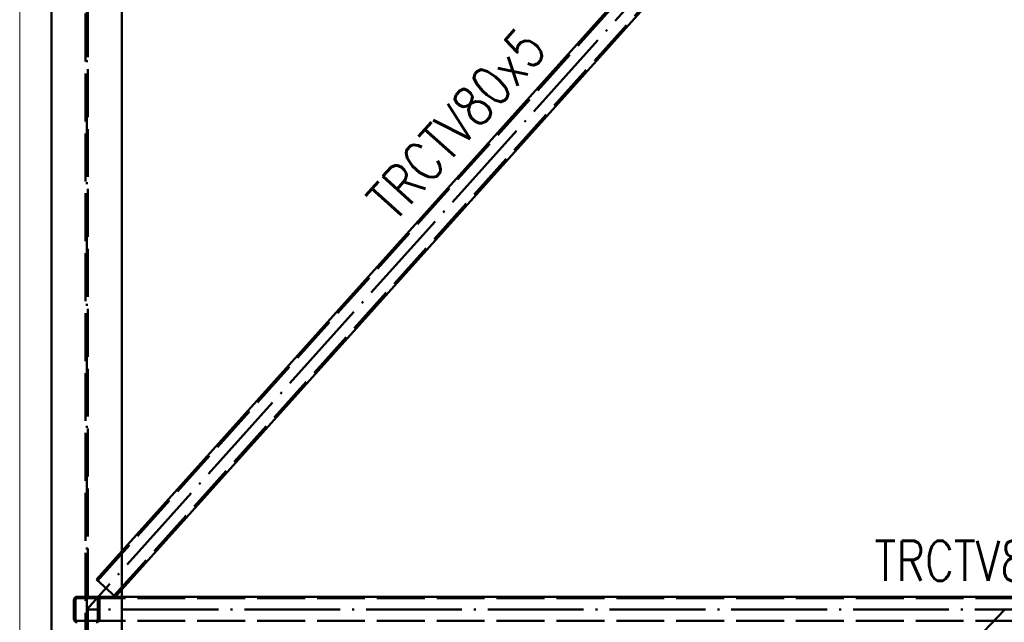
# Paper-space layout 'Layout1' of a CAD drawing. Extents: x -2 to 1033, y -36 to 596.
# Tile 73 of 256: x 49 to 110, y 440 to 477. Entities that reach past the tile are written whole.
import ezdxf

# ---------------------------------------------------------------- set-up
doc = ezdxf.new("R2010")
doc.units = 0
doc.linetypes.add('ACAD_ISO02W100', pattern=[15, 12, -3])
doc.linetypes.add('ACAD_ISO04W100', pattern=[30.5, 24, -3, 0.5, -3])
for name, color, linetype, lineweight in [('SS_PODKLADY_PANELY', 9, 'CONTINUOUS', 13), ('SS_POPIS_PROFILU', 13, 'CONTINUOUS', 25), ('SS_SLOUPY KRAJNÍ', 143, 'CONTINUOUS', 50), ('SS_ZTUŽENÍ STĚNY', 203, 'CONTINUOUS', 50)]:
    doc.layers.add(name, color=color, linetype=linetype, lineweight=lineweight)
doc.styles.add('romans.shx', font='romans.shx', dxfattribs={"height": 5})

psp = doc.layouts.get("Layout1")

# ---------------------------------------------------------------- linework, layer by layer
at = {"layer": 'SS_PODKLADY_PANELY', "color": 9, "linetype": 'Continuous', "ltscale": 0.25}
for p, q in [((48.8022, 376.385), (48.8022, 506.9485)), ((50.8022, 504.2184), (50.8022, 377.1851))]:
    psp.add_line(p, q, dxfattribs=at)
at = {"layer": 'SS_SLOUPY KRAJNÍ', "color": 1, "linetype": 'Continuous', "ltscale": 0.25}
for p, q in [((50.8, 504.1874), (50.8, 377.1851)), ((55.2, 377.1851), (55.2, 504.1874))]:
    psp.add_line(p, q, dxfattribs=at)
at = {"layer": 'SS_SLOUPY KRAJNÍ', "color": 3, "linetype": 'ACAD_ISO02W100', "ltscale": 0.25}
for p, q in [((52.93, 377.1851), (52.93, 504.2081)), ((53.07, 504.2081), (53.07, 377.1851))]:
    psp.add_line(p, q, dxfattribs=at)
at = {"layer": 'SS_SLOUPY KRAJNÍ', "color": 7, "linetype": 'ACAD_ISO04W100', "ltscale": 0.25}
psp.add_line((53, 376.385), (53, 504.385), dxfattribs=at)
at = {"layer": 'SS_ZTUŽENÍ STĚNY', "color": 7, "linetype": 'ACAD_ISO04W100', "ltscale": 0.25}
for p, q in [((110.5, 504.385), (53, 440.385)), ((168, 440.385), (53, 440.385)), ((110.5, 440.385), (53, 380.385)), ((53, 440.385), (53, 440.385))]:
    psp.add_line(p, q, dxfattribs=at)
at = {"layer": 'SS_ZTUŽENÍ STĚNY', "color": 3, "linetype": 'ACAD_ISO02W100', "ltscale": 0.25}
for p, q in [((53.6784, 442.1875), (106.8748, 501.3975)), ((54.7198, 441.2519), (108.7569, 501.3975)), ((53.604, 442.2544), (55.2, 444.0308)), ((53.604, 442.2544), (54.7942, 441.1851)), ((54.7942, 441.1851), (55.2, 441.6367)), ((52.2, 440.985), (52.2, 439.785)), ((52.3, 440.985), (52.3, 439.785)), ((53.07, 441.185), (52.4, 441.185)), ((53.07, 441.085), (52.4, 441.085)), ((55.2, 441.185), (53.07, 441.185)), ((167.925, 441.085), (53.07, 441.085)), ((53.7, 439.785), (53.7, 440.985)), ((53.8, 439.785), (53.8, 440.985)), ((54.7198, 441.2519), (54.7942, 441.1851)), ((53.07, 439.685), (52.4, 439.685)), ((167.925, 439.685), (53.07, 439.685))]:
    psp.add_line(p, q, dxfattribs=at)
at = {"layer": 'SS_ZTUŽENÍ STĚNY', "color": 1, "linetype": 'Continuous', "ltscale": 0.25}
for p, q in [((55.2, 441.6367), (108.7215, 501.2085)), ((106.5706, 501.2085), (55.2, 444.0308)), ((165.4, 441.185), (55.2, 441.185))]:
    psp.add_line(p, q, dxfattribs=at)
at = {"layer": 'SS_ZTUŽENÍ STĚNY', "color": 3, "linetype": 'ACAD_ISO02W100', "ltscale": 0.25}
for centre, start, end in [((52.4, 440.985), 90, 180), ((53.6, 440.985), 0, 90), ((52.4, 439.785), 180, 270), ((53.6, 439.785), 270, 0)]:
    psp.add_arc(centre, 0.2, start, end, dxfattribs=at)
at = {"layer": 'SS_ZTUŽENÍ STĚNY', "color": 3, "linetype": 'ACAD_ISO02W100', "ltscale": 0.25, "extrusion": (0, 6.12323e-17, -1)}
for centre, start, end in [((-52.4, 440.985), 0, 90), ((-53.6, 440.985), 90, 180), ((-52.4, 439.785), 270, 0), ((-53.6, 439.785), 180, 270)]:
    psp.add_arc(centre, 0.1, start, end, dxfattribs=at)

# ---------------------------------------------------------------- texts
at = {"layer": 'SS_POPIS_PROFILU', "color": 13, "style": 'romans.shx', "width": 0.8}
psp.add_text('TRCTV80x5', height=2.5, rotation=48.062287, dxfattribs=at).set_placement((72.2666, 464.5543))
psp.add_text('TRCTV80x5', height=2.5, dxfattribs=at).set_placement((102.3392, 442.185))

doc.saveas('drawing.dxf')
